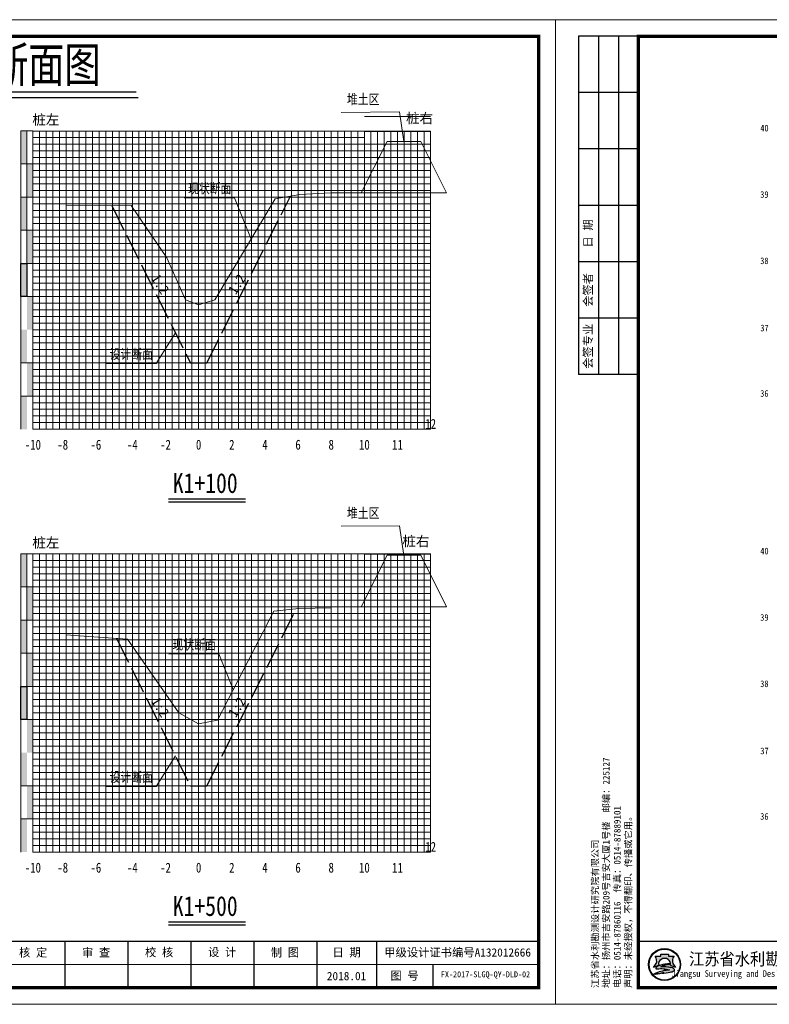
# Model space of a CAD drawing. Header units: millimetres. Extents: x -1851 to 142262423, y -629789 to 22327943.
# Tile 40 of 69: x 36239 to 36465, y 5159 to 5456. Entities that reach past the tile are written whole.
import ezdxf
from ezdxf.enums import TextEntityAlignment as Align

# ---------------------------------------------------------------- set-up
doc = ezdxf.new("R2010")
doc.units = ezdxf.units.MM
doc.linetypes.add('4415', pattern=[5, 4, -1])
for name, color, linetype, lineweight in [('0.13文字', 3, 'Continuous', 13), ('2', 61, 'Continuous', 30), ('3', 8, 'Continuous', 5), ('dmx', 7, 'Continuous', 15)]:
    doc.layers.add(name, color=color, linetype=linetype, lineweight=lineweight)
doc.layers.add('DIMTEX', color=7, linetype='Continuous')
doc.layers.add('断面', color=7, linetype='Continuous')
doc.styles.add('LYJFS', font='times.ttf', dxfattribs={"width": 0.7})
doc.styles.add('STYLE2', font='txt', dxfattribs={"width": 0.8})
doc.styles.add('仿宋', font='FangSong_GB2312.ttf')
doc.styles.add('仿宋体', font='FangSong_GB2312.ttf', dxfattribs={"width": 0.8})
doc.styles.add('宋体', font='txt', dxfattribs={"height": 3.5})
doc.styles.add('等线体', font='simhei.ttf')

# ---------------------------------------------------------------- blocks, each defined once
blk = doc.blocks.new('tk')
h = blk.add_hatch(color=152)
h.dxf.hatch_style = 1
h.paths.add_polyline_path([(6876.364125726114, 854.2295714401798, 1), (6866.686434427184, 854.2295714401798, 1)])
h.paths.add_polyline_path([(6876.201261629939, 854.2295714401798, 1), (6866.84929852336, 854.2295714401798, 1)], flags=16)
h = blk.add_hatch(color=152)
h.dxf.hatch_style = 1
edge = h.paths.add_edge_path()
edge.add_arc((6873.407199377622, 851.8047045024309), 1.461698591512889, 43.31770961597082, 70.37003522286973)
edge.add_arc((6872.0275850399, 847.9366998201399), 5.568375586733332, 70.37003522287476, 84.52854590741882)
edge.add_arc((6871.440752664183, 841.8102204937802), 11.72289597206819, 84.5285459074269, 95.17746754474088)
edge.add_arc((6871.582339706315, 852.1014277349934), 1.831337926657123, 111.7965680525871, 130.9174013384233, ccw=False)
edge.add_arc((6873.47809212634, 847.3608850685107), 6.936886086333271, 98.84274785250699, 111.79656805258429, ccw=False)
edge.add_arc((6874.544451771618, 840.506451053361), 13.873772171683, 95.21036804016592, 98.84274785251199, ccw=False)
edge.add_ellipse((6871.525280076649, 854.5219636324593), major_axis=(-1.773815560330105, 0), ratio=0.8776980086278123, start_angle=172.6538623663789, end_angle=176.9129867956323)
edge.add_arc((6873.117644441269, 844.1909795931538), 10.24870363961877, 88.99992913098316, 98.52267106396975)
edge.add_arc((6872.724314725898, 846.8157053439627), 7.594670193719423, 98.5226710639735, 116.8491039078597)
edge.add_arc((6869.849912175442, 852.4939579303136), 1.230336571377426, 116.8491039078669, 139.2900683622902)
edge.add_arc((6869.065436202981, 853.1689503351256), 0.1954369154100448, 139.2900683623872, 263.050638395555)
edge.add_arc((6869.248585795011, 854.6715617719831), 1.70916902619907, 263.0506383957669, 272.136251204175)
edge.add_arc((6870.416233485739, 823.3689317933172), 29.61523112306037, 88.46268833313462, 92.13625120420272, ccw=False)
edge.add_arc((6871.07395213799, 847.876297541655), 5.099041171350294, 68.07113774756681, 88.46268833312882, ccw=False)
edge.add_arc((6875.183614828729, 831.3122526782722), 21.4080615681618, 95.91294384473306, 98.79521578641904)
edge.add_arc((6873.816328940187, 840.1492628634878), 12.46590188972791, 98.79521578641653, 117.8496747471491)
edge.add_arc((6932.315236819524, 613.7362839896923), 245.9934265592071, 104.7703900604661, 105.15790668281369, ccw=False)
edge.add_line((6869.600177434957, 851.6009245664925), (6868.796656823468, 851.2750728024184))
edge.add_arc((6890.157828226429, 754.105500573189), 99.48982566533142, 100.90627282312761, 102.39834375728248, ccw=False)
edge.add_line((6871.334059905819, 851.7983414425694), (6870.72346251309, 851.6097564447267))
edge.add_arc((6868.414090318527, 880.2016823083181), 28.68503833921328, 274.6177604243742, 279.6944367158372)
edge.add_arc((6872.474319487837, 856.4344682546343), 4.573507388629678, 279.694436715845, 287.6119267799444)
edge.add_arc((6873.358587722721, 853.648913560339), 1.650966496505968, 287.6119267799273, 311.5140981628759)
edge.add_arc((6874.270477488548, 852.6187205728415), 0.2751610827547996, 311.5140981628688, 403.3177096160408)
edge = h.paths.add_edge_path()
edge.add_arc((6875.946394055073, 855.3665725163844), 2.066422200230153, 138.9741968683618, 204.1180883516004, ccw=False)
edge.add_line((6874.387456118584, 856.7229696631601), (6872.690352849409, 856.7229696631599))
edge.add_line((6872.69035284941, 856.7229696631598), (6872.69035284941, 857.3096342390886))
edge.add_line((6872.69035284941, 857.3096342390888), (6870.360207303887, 857.3096342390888))
edge.add_line((6870.360207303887, 857.3096342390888), (6870.360207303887, 856.7229696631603))
edge.add_line((6870.360207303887, 856.7229696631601), (6868.663104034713, 856.7229696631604))
edge.add_arc((6867.104166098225, 855.3665725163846), 2.066422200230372, -24.118088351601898, 41.0258031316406, ccw=False)
edge.add_arc((6865.567634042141, 856.05447875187), 3.749914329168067, 314.34412131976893, 335.8819116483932, ccw=False)
edge.add_arc((6867.522236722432, 856.4070458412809), 3.106664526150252, 282.3877277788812, 290.1465811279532)
edge.add_arc((6864.457993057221, 864.7594382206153), 12.00340818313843, 290.1465811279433, 296.6495194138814)
edge.add_ellipse((6871.525280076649, 854.5219636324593), major_axis=(-1.773815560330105, 0), ratio=0.8776980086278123, start_angle=176.9129867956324, end_angle=378.37473811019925, ccw=False)
edge.add_ellipse((6871.525280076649, 854.5219636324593), major_axis=(-1.773815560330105, 0), ratio=0.8776980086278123, start_angle=172.653862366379, end_angle=176.9129867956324, ccw=False)
edge.add_ellipse((6871.525280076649, 854.5219636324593), major_axis=(-1.773815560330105, 0), ratio=0.8776980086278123, start_angle=161.6252618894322, end_angle=172.653862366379, ccw=False)
edge.add_arc((6878.592567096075, 864.759438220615), 12.00340818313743, 243.3504805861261, 249.853418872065)
edge.add_arc((6875.528323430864, 856.4070458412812), 3.106664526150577, 249.8534188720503, 257.61227222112)
edge.add_arc((6877.482926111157, 856.05447875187), 3.74991432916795, 204.1180883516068, 225.6558786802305, ccw=False)
at = {"lineweight": 0}
for p, q in [((6838.597780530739, 842.2295714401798), (6838.597780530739, 1139.229571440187)), ((6838.597780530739, 1139.229571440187), (7258.597780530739, 1139.229571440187)), ((7258.597780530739, 1139.229571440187), (7258.597780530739, 842.2295714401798)), ((7253.597780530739, 854.2295714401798), (7046.597780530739, 854.2295714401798)), ((7258.597780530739, 842.2295714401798), (6838.597780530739, 842.2295714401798))]:
    blk.add_line(p, q, dxfattribs=at)
for p, q in [((6863.597780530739, 1134.229571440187), (6845.597780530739, 1134.229571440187)), ((6845.597780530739, 1134.229571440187), (6845.597780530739, 1032.229571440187)), ((6851.597780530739, 1134.229571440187), (6851.597780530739, 1032.229571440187)), ((6857.597780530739, 1134.229571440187), (6857.597780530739, 1032.229571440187)), ((6863.597780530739, 1117.229571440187), (6845.597780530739, 1117.229571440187)), ((6863.597780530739, 1100.229571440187), (6845.597780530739, 1100.229571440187)), ((6863.597780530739, 1083.229571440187), (6845.597780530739, 1083.229571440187)), ((6863.597780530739, 1066.229571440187), (6845.597780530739, 1066.229571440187)), ((6863.597780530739, 1049.229571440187), (6845.597780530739, 1049.229571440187)), ((6863.597780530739, 1032.229571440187), (6845.597780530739, 1032.229571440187)), ((6956.597780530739, 861.2295714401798), (6956.597780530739, 847.2295714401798)), ((6991.597780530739, 861.2295714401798), (6991.597780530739, 847.2295714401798)), ((7046.597780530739, 861.2295714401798), (7046.597780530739, 847.2295714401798)), ((7072.597780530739, 861.2295714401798), (7072.597780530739, 847.2295714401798)), ((7091.597780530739, 861.2295714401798), (7091.597780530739, 847.2295714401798)), ((7110.597780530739, 861.2295714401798), (7110.597780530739, 847.2295714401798)), ((7129.597780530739, 861.2295714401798), (7129.597780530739, 847.2295714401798)), ((7148.597780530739, 861.2295714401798), (7148.597780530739, 847.2295714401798)), ((7167.597780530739, 861.2295714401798), (7167.597780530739, 847.2295714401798)), ((7186.597780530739, 861.2295714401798), (7186.597780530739, 847.2295714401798)), ((7204.597780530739, 861.2295714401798), (7204.597780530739, 847.2295714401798)), ((7221.597780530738, 854.2295714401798), (7221.597780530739, 847.2295714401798))]:
    blk.add_line(p, q)
at = {"lineweight": 0, "const_width": 1}
blk.add_lwpolyline([(6863.597780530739, 1134.229571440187), (7253.597780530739, 1134.229571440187), (7253.597780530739, 847.2295714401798), (6863.597780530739, 847.2295714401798)], close=True, dxfattribs=at)
at = {"lineweight": 0, "const_width": 0.4}
blk.add_lwpolyline([(7253.597780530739, 861.2295714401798), (6863.597780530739, 861.2295714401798)], dxfattribs=at)
at = {"color": 152}
for points in [[(6869.8419023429, 854.0311891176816, -0.02838203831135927), (6868.592243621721, 853.4904639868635, -0.03386732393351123), (6868.188697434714, 853.3727099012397, 0.09425397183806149), (6868.990200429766, 854.5221939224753, 0.2921547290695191), (6868.663104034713, 856.7229696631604), (6870.360207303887, 856.7229696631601), (6870.360207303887, 857.3096342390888), (6872.69035284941, 857.3096342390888), (6872.69035284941, 856.7229696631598), (6874.387456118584, 856.7229696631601, 0.29215472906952), (6874.06035972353, 854.5221939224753, 0.09425397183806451), (6874.861862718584, 853.3727099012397, -0.03386732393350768), (6874.458316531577, 853.4904639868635, -0.02838203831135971), (6873.208657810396, 854.0311891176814)], [(6873.296521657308, 854.4381220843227, 0.04157472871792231), (6871.598778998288, 854.3265098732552, 0.08013502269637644), (6869.294240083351, 853.5916630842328, 0.09823132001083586), (6868.917290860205, 853.2964201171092, 0.599439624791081), (6869.041789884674, 852.9749492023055, 0.03966424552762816), (6869.312296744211, 852.9635806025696, -0.01603031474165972), (6871.210748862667, 852.9735033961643, -0.08921046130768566), (6872.978215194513, 852.6064141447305, 0.01257694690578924), (6871.910251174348, 852.4685801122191, 0.08333285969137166), (6867.992840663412, 851.171317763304, -0.001690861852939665), (6869.600177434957, 851.6009245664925), (6868.796656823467, 851.275072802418, -0.006510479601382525), (6871.334059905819, 851.7983414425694), (6870.72346251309, 851.6097564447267, 0.02215480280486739), (6873.244469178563, 851.9262713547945, 0.03456031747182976), (6873.858117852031, 852.0753316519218, 0.1046726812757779), (6874.452855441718, 852.4126819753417, 0.4234638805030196), (6874.470673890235, 852.8074929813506, 0.1185893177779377), (6873.898248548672, 853.1814519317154, 0.06185687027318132), (6872.558528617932, 853.479704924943, 0.04649815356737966), (6870.382867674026, 853.4852866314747, -0.08362449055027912), (6870.902341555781, 853.8018397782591, -0.05658197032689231), (6872.411732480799, 854.2153190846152, -0.01585057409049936), (6873.284535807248, 854.3228965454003)]]:
    blk.add_lwpolyline(points, format="xyb", dxfattribs=at)
for radius in [4.838845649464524, 4.675981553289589]:
    blk.add_circle((6871.525280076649, 854.2295714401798), radius, dxfattribs=at)
blk.add_arc((6873.478092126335, 847.3608850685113), 6.936886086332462, 98.84274785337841, 111.7965680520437, dxfattribs=at)
for start_param, end_param in [(2.820892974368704, 6.603884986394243), (3.013378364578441, 3.087714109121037)]:
    blk.add_ellipse((6871.525280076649, 854.5219636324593), major_axis=(-1.773815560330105, 0), ratio=0.8776980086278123, start_param=start_param, end_param=end_param, dxfattribs=at)
at = {"style": '宋体'}
for s, height, width, p in [('江苏省水利勘测设计研究院有限公司', 3.75, 0.9, (6915.725099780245, 855.9804173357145)), ('丰县四联河灌区节水配套改造项目', 1.8, 0.75, (6974.43168055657, 855.1042281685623)), ('Jiangsu Surveying and Design Institute of Water Resources Co., Ltd.', 2, 0.8, (6915.552971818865, 851.2429752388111))]:
    blk.add_text(s, height=height, dxfattribs=dict(at, width=width)).set_placement(p, align=Align.MIDDLE)
at = {"style": 'LYJFS'}
for s, p in [('（阶段）', (7055.431710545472, 857.7295714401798)), ('（专业）', (7055.431710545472, 850.7295714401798))]:
    blk.add_text(s, height=2.5, dxfattribs=at).set_placement(p, align=Align.MIDDLE_CENTER)
at = {"style": '仿宋'}
blk.add_text('2018.01', height=2.5, dxfattribs=at).set_placement((7195.597780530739, 850.7295714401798), align=Align.MIDDLE)
at = {"rotation": 90}
for s, insert, char_height, attachment_point, style in [('日 期', (6848.597780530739, 1074.729571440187), 2.5, 5, '宋体'), ('会签者', (6848.597780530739, 1057.729571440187), 2.5, 5, '宋体'), ('会签专业', (6848.597780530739, 1040.729571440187), 2.5, 5, '宋体'), ('江苏省水利勘测设计研究院有限公司\\P地址：扬州市吉安路209号吉安大厦1号楼  邮编：225127\\P电话：0514-87860116  传真：0514-87889101\\P声明：未经授权，不得翻印、传播或它用。', (6861.892912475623, 847.1478961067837), 2, 7, '仿宋')]:
    blk.add_mtext(s, dxfattribs=dict(at, insert=insert, char_height=char_height, attachment_point=attachment_point, style=style))
at = {"char_height": 2.5, "attachment_point": 5, "style": '宋体'}
for s, insert in [('设计', (7065.999934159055, 857.7295714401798)), ('批 准', (7082.097780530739, 857.7295714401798)), ('核 定', (7101.035280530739, 857.701793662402)), ('审 查', (7120.028336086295, 857.702857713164)), ('校 核', (7139.063058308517, 857.7728530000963)), ('设 计', (7158.070002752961, 857.8229020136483)), ('制 图', (7177.014447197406, 857.7074956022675)), ('日 期', (7195.597780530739, 857.7295714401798)), ('甲级设计证书编号A132012666', (7229.097780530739, 857.7295714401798)), ('部分', (7065.999934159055, 850.7295714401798)), ('图 号', (7213.097780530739, 850.7295714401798))]:
    blk.add_mtext(s, dxfattribs=dict(at, insert=insert))

msp = doc.modelspace()

# ---------------------------------------------------------------- hatches: boundary and pattern name
at = {"linetype": 'Continuous'}
for points in [[(36239.65106367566, 5422.338415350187), (36241.4510636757, 5422.338415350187), (36241.4510636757, 5412.338415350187), (36239.65106367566, 5412.338415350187)], [(36241.4510636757, 5412.338415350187), (36243.25106367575, 5412.338415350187), (36243.25106367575, 5402.338415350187), (36241.4510636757, 5402.338415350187)], [(36239.65106367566, 5402.338415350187), (36241.4510636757, 5402.338415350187), (36241.4510636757, 5392.338415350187), (36239.65106367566, 5392.338415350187)], [(36241.4510636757, 5392.338415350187), (36243.25106367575, 5392.338415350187), (36243.25106367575, 5382.338415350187), (36241.4510636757, 5382.338415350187)], [(36239.65106367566, 5382.338415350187), (36241.4510636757, 5382.338415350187), (36241.4510636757, 5372.338415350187), (36239.65106367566, 5372.338415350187)], [(36241.4510636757, 5372.338415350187), (36243.25106367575, 5372.338415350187), (36243.25106367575, 5362.338415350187), (36241.4510636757, 5362.338415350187)], [(36239.65106367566, 5362.338415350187), (36241.4510636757, 5362.338415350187), (36241.4510636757, 5352.338415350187), (36239.65106367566, 5352.338415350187)], [(36241.45742443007, 5352.363140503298), (36243.25742443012, 5352.363140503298), (36243.25742443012, 5342.363140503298), (36241.45742443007, 5342.363140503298)], [(36239.65106367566, 5342.334351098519), (36241.4510636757, 5342.334351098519), (36241.4510636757, 5332.334351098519), (36239.65106367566, 5332.334351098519)], [(36239.65106367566, 5294.758415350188), (36241.4510636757, 5294.758415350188), (36241.4510636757, 5284.758415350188), (36239.65106367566, 5284.758415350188)], [(36241.4510636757, 5284.758415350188), (36243.25106367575, 5284.758415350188), (36243.25106367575, 5274.758415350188), (36241.4510636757, 5274.758415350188)], [(36239.65106367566, 5274.758415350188), (36241.4510636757, 5274.758415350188), (36241.4510636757, 5264.758415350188), (36239.65106367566, 5264.758415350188)], [(36241.4510636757, 5264.758415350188), (36243.25106367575, 5264.758415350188), (36243.25106367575, 5254.758415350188), (36241.4510636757, 5254.758415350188)], [(36239.65106367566, 5254.758415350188), (36241.4510636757, 5254.758415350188), (36241.4510636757, 5244.758415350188), (36239.65106367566, 5244.758415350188)], [(36241.4510636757, 5244.758415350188), (36243.25106367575, 5244.758415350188), (36243.25106367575, 5234.758415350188), (36241.4510636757, 5234.758415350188)], [(36239.65106367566, 5234.758415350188), (36241.4510636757, 5234.758415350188), (36241.4510636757, 5224.758415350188), (36239.65106367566, 5224.758415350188)], [(36241.45742443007, 5224.783140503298), (36243.25742443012, 5224.783140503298), (36243.25742443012, 5214.783140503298), (36241.45742443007, 5214.783140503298)], [(36239.65106367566, 5214.754351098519), (36241.4510636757, 5214.754351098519), (36241.4510636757, 5204.754351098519), (36239.65106367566, 5204.754351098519)]]:
    msp.add_hatch(color=7, dxfattribs=at).paths.add_polyline_path(points)

# ---------------------------------------------------------------- linework, layer by layer
at = {"linetype": 'Continuous', "lineweight": 20, "flags": 128}
for points in [[(36355.20121780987, 5419.120747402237), (36353.80861267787, 5428.028163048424), (36336.27576836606, 5427.893957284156)], [(36309.07657248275, 5389.642301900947), (36304.05971341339, 5402.113445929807), (36288.90832373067, 5402.087133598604)], [(36286.23280152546, 5361.374939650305), (36280.39195380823, 5352.139789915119), (36265.2405641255, 5352.113477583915)], [(36355.20121780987, 5294.280556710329), (36353.80861267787, 5303.187972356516), (36336.27576836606, 5303.053766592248)], [(36303.70216021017, 5253.770942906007), (36299.37264875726, 5264.533445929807), (36284.22125907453, 5264.507133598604)], [(36286.23280152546, 5233.794939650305), (36280.39195380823, 5224.559789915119), (36265.2405641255, 5224.533477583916)]]:
    msp.add_lwpolyline(points, dxfattribs=at)
at = {"color": 1, "linetype": '4415', "lineweight": 30, "ltscale": 2}
for points in [[(36267.03164226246, 5399.777258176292), (36290.75106367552, 5352.338415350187), (36295.75106367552, 5352.338415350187), (36320.93301166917, 5402.61357764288)], [(36268.5192424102, 5269.222057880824), (36290.75106367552, 5224.758415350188), (36295.75106367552, 5224.758415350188), (36322.74062752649, 5278.140892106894)]]:
    msp.add_lwpolyline(points, dxfattribs=at)
at = {"linetype": 'Continuous', "flags": 128}
for points in [[(36239.65106367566, 5382.338415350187), (36241.4510636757, 5382.338415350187), (36241.4510636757, 5372.338415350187), (36239.65106367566, 5372.338415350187)], [(36239.65106367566, 5254.758415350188), (36241.4510636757, 5254.758415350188), (36241.4510636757, 5244.758415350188), (36239.65106367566, 5244.758415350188)]]:
    msp.add_lwpolyline(points, close=True, dxfattribs=at)
at = {"layer": '2', "color": 7, "lineweight": 15}
for points in [[(36243.25106367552, 5422.272314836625), (36343.25106367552, 5422.272314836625)], [(36253.25106367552, 5422.338415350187), (36253.25106367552, 5332.338415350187)], [(36263.25106367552, 5422.338415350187), (36263.25106367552, 5332.338415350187)], [(36273.25106367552, 5422.338415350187), (36273.25106367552, 5332.338415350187)], [(36283.25106367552, 5422.338415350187), (36283.25106367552, 5332.338415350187)], [(36303.25106367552, 5422.338415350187), (36303.25106367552, 5332.338415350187)], [(36313.25106367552, 5422.338415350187), (36313.25106367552, 5332.338415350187)], [(36323.25106367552, 5422.338415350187), (36323.25106367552, 5332.338415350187)], [(36333.25106367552, 5422.338415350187), (36333.25106367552, 5332.338415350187)], [(36343.25106367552, 5422.338415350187), (36343.25106367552, 5332.338415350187)], [(36353.25106367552, 5422.272314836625), (36353.25106367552, 5332.338415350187)], [(36363.25106367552, 5422.272314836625), (36363.25106367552, 5332.338415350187)], [(36243.25106367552, 5412.338415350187), (36343.25106367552, 5412.338415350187)], [(36343.25106367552, 5412.338415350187), (36363.25106367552, 5412.338415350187)], [(36243.25106367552, 5402.338415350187), (36343.25106367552, 5402.338415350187)], [(36343.25106367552, 5402.338415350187), (36363.25106367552, 5402.338415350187)], [(36243.25106367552, 5392.338415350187), (36343.25106367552, 5392.338415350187)], [(36343.25106367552, 5392.338415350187), (36363.25106367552, 5392.338415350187)], [(36243.25106367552, 5382.338415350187), (36343.25106367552, 5382.338415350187)], [(36343.25106367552, 5382.338415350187), (36363.25106367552, 5382.338415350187)], [(36343.25106367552, 5372.338415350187), (36363.25106367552, 5372.338415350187)], [(36243.25106367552, 5362.338415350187), (36343.25106367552, 5362.338415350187)], [(36343.25106367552, 5362.338415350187), (36363.25106367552, 5362.338415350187)], [(36343.25106367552, 5352.338415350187), (36363.25106367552, 5352.338415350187)], [(36343.25106367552, 5342.338415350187), (36363.25106367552, 5342.338415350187)], [(36243.25106367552, 5332.338415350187), (36343.25106367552, 5332.338415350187)], [(36343.25106367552, 5332.338415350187), (36363.25106367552, 5332.338415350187)], [(36243.25106367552, 5294.692314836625), (36343.25106367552, 5294.692314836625)], [(36253.25106367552, 5294.758415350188), (36253.25106367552, 5204.758415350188)], [(36263.25106367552, 5294.758415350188), (36263.25106367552, 5204.758415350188)], [(36273.25106367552, 5294.758415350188), (36273.25106367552, 5204.758415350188)], [(36283.25106367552, 5294.758415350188), (36283.25106367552, 5204.758415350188)], [(36303.25106367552, 5294.758415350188), (36303.25106367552, 5204.758415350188)], [(36313.25106367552, 5294.758415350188), (36313.25106367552, 5204.758415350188)], [(36323.25106367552, 5294.758415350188), (36323.25106367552, 5204.758415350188)], [(36333.25106367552, 5294.758415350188), (36333.25106367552, 5204.758415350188)], [(36343.25106367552, 5294.758415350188), (36343.25106367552, 5204.758415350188)], [(36353.25106367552, 5294.692314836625), (36353.25106367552, 5204.758415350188)], [(36363.25106367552, 5294.692314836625), (36363.25106367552, 5204.758415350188)], [(36243.25106367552, 5284.758415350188), (36343.25106367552, 5284.758415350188)], [(36343.25106367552, 5284.758415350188), (36363.25106367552, 5284.758415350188)], [(36243.25106367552, 5274.758415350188), (36343.25106367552, 5274.758415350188)], [(36343.25106367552, 5274.758415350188), (36363.25106367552, 5274.758415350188)], [(36243.25106367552, 5264.758415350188), (36343.25106367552, 5264.758415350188)], [(36343.25106367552, 5264.758415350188), (36363.25106367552, 5264.758415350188)], [(36243.25106367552, 5254.758415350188), (36343.25106367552, 5254.758415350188)], [(36343.25106367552, 5254.758415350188), (36363.25106367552, 5254.758415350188)], [(36343.25106367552, 5244.758415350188), (36363.25106367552, 5244.758415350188)], [(36243.25106367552, 5234.758415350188), (36343.25106367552, 5234.758415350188)], [(36343.25106367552, 5234.758415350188), (36363.25106367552, 5234.758415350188)], [(36343.25106367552, 5224.758415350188), (36363.25106367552, 5224.758415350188)], [(36343.25106367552, 5214.758415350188), (36363.25106367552, 5214.758415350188)], [(36243.25106367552, 5204.758415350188), (36343.25106367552, 5204.758415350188)], [(36343.25106367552, 5204.758415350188), (36363.25106367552, 5204.758415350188)]]:
    msp.add_lwpolyline(points, dxfattribs=at)
at = {"layer": '2', "color": 3, "lineweight": 15}
for points in [[(36293.25106367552, 5422.338415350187), (36293.25106367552, 5332.338415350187)], [(36293.25106367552, 5294.758415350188), (36293.25106367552, 5204.758415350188)]]:
    msp.add_lwpolyline(points, dxfattribs=at)
at = {"layer": '2', "color": 7, "lineweight": 15, "flags": 128}
for points in [[(36243.25106367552, 5372.338415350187), (36343.25106367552, 5372.338415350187)], [(36243.25106367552, 5244.758415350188), (36343.25106367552, 5244.758415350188)]]:
    msp.add_lwpolyline(points, dxfattribs=at)
at = {"layer": '2', "color": 0, "lineweight": 15}
for points in [[(36243.25106367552, 5352.338415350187), (36343.25106367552, 5352.338415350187)], [(36243.25106367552, 5342.338415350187), (36343.25106367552, 5342.338415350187)], [(36243.25106367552, 5224.758415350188), (36343.25106367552, 5224.758415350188)], [(36243.25106367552, 5214.758415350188), (36343.25106367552, 5214.758415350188)]]:
    msp.add_lwpolyline(points, dxfattribs=at)
at = {"layer": '3', "lineweight": 5}
for points in [[(36343.25106367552, 5426.63084441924), (36363.25106367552, 5426.63084441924)], [(36243.25106367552, 5420.338415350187), (36343.25106367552, 5420.338415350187)], [(36245.25106367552, 5422.338415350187), (36245.25106367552, 5332.338415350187)], [(36247.25106367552, 5422.338415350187), (36247.25106367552, 5332.338415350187)], [(36249.25106367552, 5422.338415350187), (36249.25106367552, 5332.338415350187)], [(36251.25106367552, 5422.338415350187), (36251.25106367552, 5332.338415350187)], [(36255.25106367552, 5422.338415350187), (36255.25106367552, 5332.338415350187)], [(36257.25106367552, 5422.338415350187), (36257.25106367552, 5332.338415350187)], [(36259.25106367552, 5422.338415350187), (36259.25106367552, 5332.338415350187)], [(36261.25106367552, 5422.338415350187), (36261.25106367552, 5332.338415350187)], [(36265.25106367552, 5422.338415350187), (36265.25106367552, 5332.338415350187)], [(36267.25106367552, 5422.338415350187), (36267.25106367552, 5332.338415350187)], [(36269.25106367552, 5422.338415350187), (36269.25106367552, 5332.338415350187)], [(36271.25106367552, 5422.338415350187), (36271.25106367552, 5332.338415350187)], [(36275.25106367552, 5422.338415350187), (36275.25106367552, 5332.338415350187)], [(36277.25106367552, 5422.338415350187), (36277.25106367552, 5332.338415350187)], [(36279.25106367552, 5422.338415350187), (36279.25106367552, 5332.338415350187)], [(36281.25106367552, 5422.338415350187), (36281.25106367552, 5332.338415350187)], [(36285.25106367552, 5422.338415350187), (36285.25106367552, 5332.338415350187)], [(36287.25106367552, 5422.338415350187), (36287.25106367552, 5332.338415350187)], [(36289.25106367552, 5422.338415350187), (36289.25106367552, 5332.338415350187)], [(36291.25106367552, 5422.338415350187), (36291.25106367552, 5332.338415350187)], [(36295.25106367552, 5422.338415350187), (36295.25106367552, 5332.338415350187)], [(36297.25106367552, 5422.338415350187), (36297.25106367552, 5332.338415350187)], [(36299.25106367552, 5422.338415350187), (36299.25106367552, 5332.338415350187)], [(36301.25106367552, 5422.338415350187), (36301.25106367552, 5332.338415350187)], [(36305.25106367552, 5422.338415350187), (36305.25106367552, 5332.338415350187)], [(36307.25106367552, 5422.338415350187), (36307.25106367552, 5332.338415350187)], [(36309.25106367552, 5422.338415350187), (36309.25106367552, 5332.338415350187)], [(36311.25106367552, 5422.338415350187), (36311.25106367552, 5332.338415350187)], [(36315.25106367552, 5422.338415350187), (36315.25106367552, 5332.338415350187)], [(36317.25106367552, 5422.338415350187), (36317.25106367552, 5332.338415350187)], [(36319.25106367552, 5422.338415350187), (36319.25106367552, 5332.338415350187)], [(36321.25106367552, 5422.338415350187), (36321.25106367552, 5332.338415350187)], [(36325.25106367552, 5422.338415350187), (36325.25106367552, 5332.338415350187)], [(36327.25106367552, 5422.338415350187), (36327.25106367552, 5332.338415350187)], [(36329.25106367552, 5422.338415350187), (36329.25106367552, 5332.338415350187)], [(36331.25106367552, 5422.338415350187), (36331.25106367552, 5332.338415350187)], [(36335.25106367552, 5422.338415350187), (36335.25106367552, 5332.338415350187)], [(36337.25106367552, 5422.338415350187), (36337.25106367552, 5332.338415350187)], [(36339.25106367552, 5422.338415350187), (36339.25106367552, 5332.338415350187)], [(36341.25106367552, 5422.338415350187), (36341.25106367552, 5332.338415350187)], [(36345.25106367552, 5422.272314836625), (36345.25106367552, 5332.338415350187)], [(36347.25106367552, 5422.272314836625), (36347.25106367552, 5332.338415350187)], [(36349.25106367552, 5422.272314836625), (36349.25106367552, 5332.338415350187)], [(36351.25106367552, 5422.272314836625), (36351.25106367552, 5332.338415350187)], [(36355.25106367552, 5422.272314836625), (36355.25106367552, 5332.338415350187)], [(36357.25106367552, 5422.272314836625), (36357.25106367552, 5332.338415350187)], [(36359.25106367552, 5422.272314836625), (36359.25106367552, 5332.338415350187)], [(36361.25106367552, 5422.272314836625), (36361.25106367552, 5332.338415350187)], [(36243.25106367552, 5418.338415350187), (36343.25106367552, 5418.338415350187)], [(36343.25106367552, 5418.338415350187), (36363.25106367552, 5418.338415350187)], [(36243.25106367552, 5416.338415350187), (36343.25106367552, 5416.338415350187)], [(36243.25106367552, 5414.338415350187), (36343.25106367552, 5414.338415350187)], [(36343.25106367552, 5416.338415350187), (36363.25106367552, 5416.338415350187)], [(36343.25106367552, 5414.338415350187), (36363.25106367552, 5414.338415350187)], [(36243.25106367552, 5410.338415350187), (36343.25106367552, 5410.338415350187)], [(36343.25106367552, 5410.338415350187), (36363.25106367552, 5410.338415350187)], [(36243.25106367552, 5408.338415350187), (36343.25106367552, 5408.338415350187)], [(36243.25106367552, 5406.338415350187), (36343.25106367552, 5406.338415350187)], [(36343.25106367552, 5408.338415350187), (36363.25106367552, 5408.338415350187)], [(36343.25106367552, 5406.338415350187), (36363.25106367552, 5406.338415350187)], [(36243.25106367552, 5404.338415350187), (36343.25106367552, 5404.338415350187)], [(36343.25106367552, 5404.338415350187), (36363.25106367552, 5404.338415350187)], [(36243.25106367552, 5400.338415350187), (36343.25106367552, 5400.338415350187)], [(36343.25106367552, 5400.338415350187), (36363.25106367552, 5400.338415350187)], [(36243.25106367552, 5398.338415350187), (36343.25106367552, 5398.338415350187)], [(36343.25106367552, 5398.338415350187), (36363.25106367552, 5398.338415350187)], [(36243.25106367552, 5396.338415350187), (36343.25106367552, 5396.338415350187)], [(36243.25106367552, 5394.338415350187), (36343.25106367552, 5394.338415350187)], [(36343.25106367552, 5396.338415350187), (36363.25106367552, 5396.338415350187)], [(36343.25106367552, 5394.338415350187), (36363.25106367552, 5394.338415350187)], [(36243.25106367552, 5390.338415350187), (36343.25106367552, 5390.338415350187)], [(36243.25106367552, 5388.338415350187), (36343.25106367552, 5388.338415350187)], [(36343.25106367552, 5390.338415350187), (36363.25106367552, 5390.338415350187)], [(36343.25106367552, 5388.338415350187), (36363.25106367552, 5388.338415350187)], [(36243.25106367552, 5386.338415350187), (36343.25106367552, 5386.338415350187)], [(36343.25106367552, 5386.338415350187), (36363.25106367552, 5386.338415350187)], [(36243.25106367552, 5384.338415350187), (36343.25106367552, 5384.338415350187)], [(36343.25106367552, 5384.338415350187), (36363.25106367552, 5384.338415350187)], [(36243.25106367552, 5380.338415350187), (36343.25106367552, 5380.338415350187)], [(36343.25106367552, 5380.338415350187), (36363.25106367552, 5380.338415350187)], [(36243.25106367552, 5378.338415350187), (36343.25106367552, 5378.338415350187)], [(36243.25106367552, 5376.338415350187), (36343.25106367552, 5376.338415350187)], [(36343.25106367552, 5378.338415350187), (36363.25106367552, 5378.338415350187)], [(36343.25106367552, 5376.338415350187), (36363.25106367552, 5376.338415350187)], [(36243.25106367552, 5374.338415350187), (36343.25106367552, 5374.338415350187)], [(36343.25106367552, 5374.338415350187), (36363.25106367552, 5374.338415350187)], [(36243.25106367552, 5370.338415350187), (36343.25106367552, 5370.338415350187)], [(36343.25106367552, 5370.338415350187), (36363.25106367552, 5370.338415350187)], [(36243.25106367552, 5368.338415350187), (36343.25106367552, 5368.338415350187)], [(36343.25106367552, 5368.338415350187), (36363.25106367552, 5368.338415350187)], [(36243.25106367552, 5366.338415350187), (36343.25106367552, 5366.338415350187)], [(36243.25106367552, 5364.338415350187), (36343.25106367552, 5364.338415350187)], [(36343.25106367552, 5366.338415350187), (36363.25106367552, 5366.338415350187)], [(36343.25106367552, 5364.338415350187), (36363.25106367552, 5364.338415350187)], [(36243.25106367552, 5360.338415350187), (36343.25106367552, 5360.338415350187)], [(36243.25106367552, 5358.338415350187), (36343.25106367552, 5358.338415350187)], [(36343.25106367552, 5360.338415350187), (36363.25106367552, 5360.338415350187)], [(36343.25106367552, 5358.338415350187), (36363.25106367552, 5358.338415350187)], [(36243.25106367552, 5356.338415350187), (36343.25106367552, 5356.338415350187)], [(36343.25106367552, 5356.338415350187), (36363.25106367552, 5356.338415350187)], [(36243.25106367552, 5354.338415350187), (36343.25106367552, 5354.338415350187)], [(36343.25106367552, 5354.338415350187), (36363.25106367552, 5354.338415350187)], [(36243.25106367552, 5350.338415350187), (36343.25106367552, 5350.338415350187)], [(36343.25106367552, 5350.338415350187), (36363.25106367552, 5350.338415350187)], [(36243.25106367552, 5348.338415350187), (36343.25106367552, 5348.338415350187)], [(36243.25106367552, 5346.338415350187), (36343.25106367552, 5346.338415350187)], [(36343.25106367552, 5348.338415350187), (36363.25106367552, 5348.338415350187)], [(36343.25106367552, 5346.338415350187), (36363.25106367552, 5346.338415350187)], [(36243.25106367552, 5344.338415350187), (36343.25106367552, 5344.338415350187)], [(36343.25106367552, 5344.338415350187), (36363.25106367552, 5344.338415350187)], [(36243.25106367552, 5340.338415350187), (36343.25106367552, 5340.338415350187)], [(36343.25106367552, 5340.338415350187), (36363.25106367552, 5340.338415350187)], [(36243.25106367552, 5338.338415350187), (36343.25106367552, 5338.338415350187)], [(36343.25106367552, 5338.338415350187), (36363.25106367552, 5338.338415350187)], [(36243.25106367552, 5336.338415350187), (36343.25106367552, 5336.338415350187)], [(36243.25106367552, 5334.338415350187), (36343.25106367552, 5334.338415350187)], [(36343.25106367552, 5336.338415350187), (36363.25106367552, 5336.338415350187)], [(36343.25106367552, 5334.338415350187), (36363.25106367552, 5334.338415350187)], [(36243.25106367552, 5292.758415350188), (36343.25106367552, 5292.758415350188)], [(36245.25106367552, 5294.758415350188), (36245.25106367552, 5204.758415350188)], [(36247.25106367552, 5294.758415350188), (36247.25106367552, 5204.758415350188)], [(36249.25106367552, 5294.758415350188), (36249.25106367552, 5204.758415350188)], [(36251.25106367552, 5294.758415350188), (36251.25106367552, 5204.758415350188)], [(36255.25106367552, 5294.758415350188), (36255.25106367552, 5204.758415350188)], [(36257.25106367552, 5294.758415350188), (36257.25106367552, 5204.758415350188)], [(36259.25106367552, 5294.758415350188), (36259.25106367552, 5204.758415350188)], [(36261.25106367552, 5294.758415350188), (36261.25106367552, 5204.758415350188)], [(36265.25106367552, 5294.758415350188), (36265.25106367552, 5204.758415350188)], [(36267.25106367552, 5294.758415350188), (36267.25106367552, 5204.758415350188)], [(36269.25106367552, 5294.758415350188), (36269.25106367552, 5204.758415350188)], [(36271.25106367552, 5294.758415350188), (36271.25106367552, 5204.758415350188)], [(36275.25106367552, 5294.758415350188), (36275.25106367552, 5204.758415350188)], [(36277.25106367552, 5294.758415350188), (36277.25106367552, 5204.758415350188)], [(36279.25106367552, 5294.758415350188), (36279.25106367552, 5204.758415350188)], [(36281.25106367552, 5294.758415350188), (36281.25106367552, 5204.758415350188)], [(36285.25106367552, 5294.758415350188), (36285.25106367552, 5204.758415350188)], [(36287.25106367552, 5294.758415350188), (36287.25106367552, 5204.758415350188)], [(36289.25106367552, 5294.758415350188), (36289.25106367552, 5204.758415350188)], [(36291.25106367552, 5294.758415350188), (36291.25106367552, 5204.758415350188)], [(36295.25106367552, 5294.758415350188), (36295.25106367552, 5204.758415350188)], [(36297.25106367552, 5294.758415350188), (36297.25106367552, 5204.758415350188)], [(36299.25106367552, 5294.758415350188), (36299.25106367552, 5204.758415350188)], [(36301.25106367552, 5294.758415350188), (36301.25106367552, 5204.758415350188)], [(36305.25106367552, 5294.758415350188), (36305.25106367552, 5204.758415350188)], [(36307.25106367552, 5294.758415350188), (36307.25106367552, 5204.758415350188)], [(36309.25106367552, 5294.758415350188), (36309.25106367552, 5204.758415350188)], [(36311.25106367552, 5294.758415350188), (36311.25106367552, 5204.758415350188)], [(36315.25106367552, 5294.758415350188), (36315.25106367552, 5204.758415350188)], [(36317.25106367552, 5294.758415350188), (36317.25106367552, 5204.758415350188)], [(36319.25106367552, 5294.758415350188), (36319.25106367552, 5204.758415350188)], [(36321.25106367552, 5294.758415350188), (36321.25106367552, 5204.758415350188)], [(36325.25106367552, 5294.758415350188), (36325.25106367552, 5204.758415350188)], [(36327.25106367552, 5294.758415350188), (36327.25106367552, 5204.758415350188)], [(36329.25106367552, 5294.758415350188), (36329.25106367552, 5204.758415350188)], [(36331.25106367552, 5294.758415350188), (36331.25106367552, 5204.758415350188)], [(36335.25106367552, 5294.758415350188), (36335.25106367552, 5204.758415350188)], [(36337.25106367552, 5294.758415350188), (36337.25106367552, 5204.758415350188)], [(36339.25106367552, 5294.758415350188), (36339.25106367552, 5204.758415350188)], [(36341.25106367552, 5294.758415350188), (36341.25106367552, 5204.758415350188)], [(36343.25106367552, 5292.758415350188), (36363.25106367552, 5292.758415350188)], [(36345.25106367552, 5294.692314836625), (36345.25106367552, 5204.758415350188)], [(36347.25106367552, 5294.692314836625), (36347.25106367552, 5204.758415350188)], [(36349.25106367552, 5294.692314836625), (36349.25106367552, 5204.758415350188)], [(36351.25106367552, 5294.692314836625), (36351.25106367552, 5204.758415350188)], [(36355.25106367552, 5294.692314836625), (36355.25106367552, 5204.758415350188)], [(36357.25106367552, 5294.692314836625), (36357.25106367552, 5204.758415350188)], [(36359.25106367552, 5294.692314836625), (36359.25106367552, 5204.758415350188)], [(36361.25106367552, 5294.692314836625), (36361.25106367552, 5204.758415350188)], [(36243.25106367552, 5290.758415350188), (36343.25106367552, 5290.758415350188)], [(36343.25106367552, 5290.758415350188), (36363.25106367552, 5290.758415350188)], [(36243.25106367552, 5288.758415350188), (36343.25106367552, 5288.758415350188)], [(36243.25106367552, 5286.758415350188), (36343.25106367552, 5286.758415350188)], [(36343.25106367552, 5288.758415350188), (36363.25106367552, 5288.758415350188)], [(36343.25106367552, 5286.758415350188), (36363.25106367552, 5286.758415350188)], [(36243.25106367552, 5282.758415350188), (36343.25106367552, 5282.758415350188)], [(36243.25106367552, 5280.758415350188), (36343.25106367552, 5280.758415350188)], [(36343.25106367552, 5282.758415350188), (36363.25106367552, 5282.758415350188)], [(36343.25106367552, 5280.758415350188), (36363.25106367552, 5280.758415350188)], [(36243.25106367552, 5278.758415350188), (36343.25106367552, 5278.758415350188)], [(36343.25106367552, 5278.758415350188), (36363.25106367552, 5278.758415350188)], [(36243.25106367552, 5276.758415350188), (36343.25106367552, 5276.758415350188)], [(36343.25106367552, 5276.758415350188), (36363.25106367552, 5276.758415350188)], [(36243.25106367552, 5272.758415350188), (36343.25106367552, 5272.758415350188)], [(36343.25106367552, 5272.758415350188), (36363.25106367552, 5272.758415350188)], [(36243.25106367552, 5270.758415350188), (36343.25106367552, 5270.758415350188)], [(36343.25106367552, 5270.758415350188), (36363.25106367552, 5270.758415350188)], [(36243.25106367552, 5268.758415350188), (36343.25106367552, 5268.758415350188)], [(36243.25106367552, 5266.758415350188), (36343.25106367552, 5266.758415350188)], [(36343.25106367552, 5268.758415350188), (36363.25106367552, 5268.758415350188)], [(36343.25106367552, 5266.758415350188), (36363.25106367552, 5266.758415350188)], [(36243.25106367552, 5262.758415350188), (36343.25106367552, 5262.758415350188)], [(36243.25106367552, 5260.758415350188), (36343.25106367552, 5260.758415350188)], [(36343.25106367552, 5262.758415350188), (36363.25106367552, 5262.758415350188)], [(36343.25106367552, 5260.758415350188), (36363.25106367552, 5260.758415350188)], [(36243.25106367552, 5258.758415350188), (36343.25106367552, 5258.758415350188)], [(36343.25106367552, 5258.758415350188), (36363.25106367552, 5258.758415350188)], [(36243.25106367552, 5256.758415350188), (36343.25106367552, 5256.758415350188)], [(36343.25106367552, 5256.758415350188), (36363.25106367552, 5256.758415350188)], [(36243.25106367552, 5252.758415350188), (36343.25106367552, 5252.758415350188)], [(36343.25106367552, 5252.758415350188), (36363.25106367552, 5252.758415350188)], [(36243.25106367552, 5250.758415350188), (36343.25106367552, 5250.758415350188)], [(36243.25106367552, 5248.758415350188), (36343.25106367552, 5248.758415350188)], [(36343.25106367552, 5250.758415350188), (36363.25106367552, 5250.758415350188)], [(36343.25106367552, 5248.758415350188), (36363.25106367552, 5248.758415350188)], [(36243.25106367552, 5246.758415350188), (36343.25106367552, 5246.758415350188)], [(36343.25106367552, 5246.758415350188), (36363.25106367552, 5246.758415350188)], [(36243.25106367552, 5242.758415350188), (36343.25106367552, 5242.758415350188)], [(36343.25106367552, 5242.758415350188), (36363.25106367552, 5242.758415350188)], [(36243.25106367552, 5240.758415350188), (36343.25106367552, 5240.758415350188)], [(36343.25106367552, 5240.758415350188), (36363.25106367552, 5240.758415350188)], [(36243.25106367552, 5238.758415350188), (36343.25106367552, 5238.758415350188)], [(36243.25106367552, 5236.758415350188), (36343.25106367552, 5236.758415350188)], [(36343.25106367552, 5238.758415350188), (36363.25106367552, 5238.758415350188)], [(36343.25106367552, 5236.758415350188), (36363.25106367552, 5236.758415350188)], [(36243.25106367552, 5232.758415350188), (36343.25106367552, 5232.758415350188)], [(36243.25106367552, 5230.758415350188), (36343.25106367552, 5230.758415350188)], [(36343.25106367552, 5232.758415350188), (36363.25106367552, 5232.758415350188)], [(36343.25106367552, 5230.758415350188), (36363.25106367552, 5230.758415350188)], [(36243.25106367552, 5228.758415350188), (36343.25106367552, 5228.758415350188)], [(36343.25106367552, 5228.758415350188), (36363.25106367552, 5228.758415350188)], [(36243.25106367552, 5226.758415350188), (36343.25106367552, 5226.758415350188)], [(36343.25106367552, 5226.758415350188), (36363.25106367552, 5226.758415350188)], [(36243.25106367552, 5222.758415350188), (36343.25106367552, 5222.758415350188)], [(36343.25106367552, 5222.758415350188), (36363.25106367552, 5222.758415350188)], [(36243.25106367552, 5220.758415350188), (36343.25106367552, 5220.758415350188)], [(36243.25106367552, 5218.758415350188), (36343.25106367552, 5218.758415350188)], [(36343.25106367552, 5220.758415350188), (36363.25106367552, 5220.758415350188)], [(36343.25106367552, 5218.758415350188), (36363.25106367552, 5218.758415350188)], [(36243.25106367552, 5216.758415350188), (36343.25106367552, 5216.758415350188)], [(36343.25106367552, 5216.758415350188), (36363.25106367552, 5216.758415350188)], [(36243.25106367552, 5212.758415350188), (36343.25106367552, 5212.758415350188)], [(36343.25106367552, 5212.758415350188), (36363.25106367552, 5212.758415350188)], [(36243.25106367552, 5210.758415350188), (36343.25106367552, 5210.758415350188)], [(36343.25106367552, 5210.758415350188), (36363.25106367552, 5210.758415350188)], [(36243.25106367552, 5208.758415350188), (36343.25106367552, 5208.758415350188)], [(36243.25106367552, 5206.758415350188), (36343.25106367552, 5206.758415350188)], [(36343.25106367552, 5208.758415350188), (36363.25106367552, 5208.758415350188)], [(36343.25106367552, 5206.758415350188), (36363.25106367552, 5206.758415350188)]]:
    msp.add_lwpolyline(points, dxfattribs=at)
at = {"layer": '3', "color": 0, "lineweight": 5}
for points in [[(36239.65106367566, 5352.338415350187), (36343.25106367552, 5352.338415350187)], [(36239.65106367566, 5342.338415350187), (36343.25106367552, 5342.338415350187)], [(36239.65106367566, 5224.758415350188), (36343.25106367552, 5224.758415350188)], [(36239.65106367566, 5214.758415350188), (36343.25106367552, 5214.758415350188)]]:
    msp.add_lwpolyline(points, dxfattribs=at)
at = {"layer": 'DIMTEX', "color": 0, "linetype": 'Continuous'}
for p, q in [((36156.57885644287, 5432.43034827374), (36274.97342710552, 5432.43034827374)), ((36156.61471707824, 5434.114538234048), (36274.45082774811, 5434.114538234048)), ((36284.17744118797, 5310.403707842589), (36307.35667636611, 5310.403707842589)), ((36284.19793297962, 5311.366102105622), (36307.35667636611, 5311.366102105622)), ((36284.17744118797, 5182.823707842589), (36307.35667636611, 5182.823707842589)), ((36284.19793297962, 5183.786102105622), (36307.35667636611, 5183.786102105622))]:
    msp.add_line(p, q, dxfattribs=at)
at = {"layer": 'dmx', "linetype": 'Continuous', "lineweight": 15}
for p, q in [((36350.09941604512, 5419.161536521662), (36342.31795080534, 5403.598606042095)), ((36350.09941604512, 5419.161536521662), (36360.2902654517, 5419.161536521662)), ((36360.2902654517, 5419.161536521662), (36368.07173069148, 5403.598606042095)), ((36333.1840401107, 5403.598606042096), (36368.07173069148, 5403.598606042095)), ((36350.09941604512, 5294.321345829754), (36342.31795080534, 5278.758415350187)), ((36350.09941604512, 5294.321345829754), (36360.2902654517, 5294.321345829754)), ((36360.2902654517, 5294.321345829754), (36368.07173069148, 5278.758415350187)), ((36333.1840401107, 5278.758415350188), (36368.07173069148, 5278.758415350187))]:
    msp.add_line(p, q, dxfattribs=at)
at = {"layer": 'dmx', "linetype": 'Continuous', "lineweight": 15, "flags": 128}
for points in [[(36316.37654035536, 5401.814527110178), (36323.73550035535, 5403.105039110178), (36333.25106367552, 5403.598606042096)], [(36253.25106367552, 5399.666593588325), (36272.87350535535, 5399.824171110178)], [(36272.87350535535, 5399.824171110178), (36283.62691630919, 5384.055338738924), (36289.25106367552, 5371.391569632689), (36293.25106367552, 5369.84649275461), (36298.13118189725, 5371.391569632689), (36316.37654035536, 5401.814527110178), (36316.37654035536, 5401.814527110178)], [(36315.98831061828, 5277.408813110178), (36323.48831061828, 5278.221955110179), (36333.25106367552, 5278.456177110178)], [(36271.79362061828, 5269.009613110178), (36287.25106367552, 5246.758415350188), (36293.25106367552, 5243.434174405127), (36298.92713561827, 5244.584061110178), (36315.98831061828, 5277.408813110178)], [(36253.25106367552, 5270.262363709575), (36258.68814061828, 5269.859909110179), (36271.79362061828, 5269.009613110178)]]:
    msp.add_lwpolyline(points, dxfattribs=at)
at = {"layer": '断面'}
for p, q in [((36343.25106367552, 5422.272314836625), (36363.25106367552, 5422.272314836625)), ((36343.25106367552, 5294.692314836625), (36363.25106367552, 5294.692314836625))]:
    msp.add_line(p, q, dxfattribs=at)
at = {"layer": '断面', "color": 3, "lineweight": 15}
for points in [[(36243.25106367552, 5422.338415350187), (36239.65106367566, 5422.338415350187)], [(36239.65106367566, 5422.338415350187), (36239.65106367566, 5332.338415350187)], [(36241.4510636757, 5422.338415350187), (36241.4510636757, 5372.338415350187)], [(36243.25106367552, 5422.338415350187), (36243.25106367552, 5332.338415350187)], [(36243.25106367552, 5412.338415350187), (36239.65106367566, 5412.338415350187)], [(36243.25106367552, 5402.338415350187), (36239.65106367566, 5402.338415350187)], [(36243.25106367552, 5392.338415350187), (36239.65106367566, 5392.338415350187)], [(36243.25106367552, 5382.338415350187), (36239.65106367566, 5382.338415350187)], [(36239.65106367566, 5372.338415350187), (36243.25106367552, 5372.338415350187)], [(36243.25106367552, 5294.758415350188), (36239.65106367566, 5294.758415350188)], [(36239.65106367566, 5294.758415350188), (36239.65106367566, 5204.758415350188)], [(36241.4510636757, 5294.758415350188), (36241.4510636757, 5244.758415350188)], [(36243.25106367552, 5294.758415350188), (36243.25106367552, 5204.758415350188)], [(36243.25106367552, 5284.758415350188), (36239.65106367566, 5284.758415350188)], [(36243.25106367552, 5274.758415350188), (36239.65106367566, 5274.758415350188)], [(36243.25106367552, 5264.758415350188), (36239.65106367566, 5264.758415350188)], [(36243.25106367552, 5254.758415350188), (36239.65106367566, 5254.758415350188)], [(36239.65106367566, 5244.758415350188), (36243.25106367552, 5244.758415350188)]]:
    msp.add_lwpolyline(points, dxfattribs=at)
at = {"layer": '断面', "color": 7, "lineweight": 15}
for points in [[(36243.25106367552, 5372.338415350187), (36343.25106367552, 5372.338415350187)], [(36243.25106367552, 5244.758415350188), (36343.25106367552, 5244.758415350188)]]:
    msp.add_lwpolyline(points, dxfattribs=at)

# ---------------------------------------------------------------- block references
at = {"layer": '断面'}
for p in [(29142.28328314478, 4316.631272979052), (29562.28328314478, 4316.631272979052)]:
    msp.add_blockref('tk', p, dxfattribs=at)

# ---------------------------------------------------------------- texts
at = {"style": '等线体'}
for s, p in [('桩左', (36243.07784437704, 5424.173865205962)), ('桩右', (36355.81608638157, 5424.63196343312)), ('桩左', (36243.07784437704, 5296.593865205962)), ('桩右', (36354.69631621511, 5297.05196343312))]:
    msp.add_text(s, height=3, dxfattribs=at).set_placement(p)
at = {"linetype": 'Continuous', "char_height": 3, "attachment_point": 1, "style": '仿宋体'}
for s, insert, width in [('堆土区', (36337.99077194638, 5433.377737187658), 18.82471715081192), ('现状断面', (36290.04717816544, 5406.462084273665), 37.93252298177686), ('设计断面', (36266.37941856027, 5356.488428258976), 37.93252298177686), ('堆土区', (36337.99077194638, 5308.53754649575), 18.82471715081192), ('现状断面', (36285.3601135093, 5268.882084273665), 37.93252298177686), ('设计断面', (36266.37941856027, 5228.908428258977), 37.93252298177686)]:
    msp.add_mtext(s, dxfattribs=dict(at, insert=insert, width=width))
at = {"layer": '0.13文字', "linetype": 'Continuous', "lineweight": 13, "insert": (36363.88106367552, 5168.809748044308), "char_height": 1.8, "width": 55.55091040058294, "attachment_point": 1, "style": 'LYJFS'}
msp.add_mtext('{\\fFangSong_GB2312|b0|i0|c134|p49;\\W1;\\C7;  FX-2017-SLGQ-QY-DLD-02}', dxfattribs=at)
at = {"layer": 'DIMTEX', "color": 0, "linetype": 'Continuous', "style": 'STYLE2', "width": 0.8}
for s, height, p in [('党楼中沟清淤断面图', 10.5, (36165.41242279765, 5437.007880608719)), ('K1+100', 6, (36285.44414057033, 5313.091736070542)), ('K1+500', 6, (36285.44414057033, 5185.511736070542))]:
    msp.add_text(s, height=height, dxfattribs=at).set_placement(p)
at = {"layer": '断面', "color": 7, "style": '等线体', "width": 0.8}
for s, p in [('40', (36462.70333861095, 5421.562220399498)), ('39', (36462.67866415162, 5401.529578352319)), ('38', (36462.67866415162, 5381.529578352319)), ('37', (36462.71370407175, 5361.269152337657)), ('36', (36462.67866415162, 5341.52551410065)), ('40', (36462.70333861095, 5293.982220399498)), ('39', (36462.67866415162, 5273.949578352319)), ('38', (36462.67866415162, 5253.949578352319)), ('37', (36462.71370407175, 5233.689152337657)), ('36', (36462.67866415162, 5213.94551410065))]:
    msp.add_text(s, height=2, dxfattribs=at).set_placement(p, align=Align.BOTTOM_LEFT)
at = {"layer": '断面', "color": 7, "style": '仿宋体'}
for rotation, p in [(301.9850291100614, (36281.68895691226, 5376.090128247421)), (58.01497088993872, (36304.81317043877, 5376.090128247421)), (301.9850291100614, (36281.68895691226, 5248.510128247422)), (58.01497088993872, (36304.81317043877, 5248.510128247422))]:
    msp.add_text('1:2', height=3, rotation=rotation, dxfattribs=at).set_placement(p, align=Align.MIDDLE)
at = {"layer": '断面', "color": 7, "style": '等线体', "width": 0.8}
for s, p in [('12', (36363.25106367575, 5333.938038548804)), ('-10', (36243.23517429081, 5327.645609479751)), ('-8', (36252.24096008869, 5327.645609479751)), ('-6', (36262.24096008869, 5327.645609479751)), ('-4', (36273.25106367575, 5327.645609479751)), ('-2', (36283.25106367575, 5327.645609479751)), ('0', (36293.25106367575, 5327.645609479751)), ('2', (36303.25106367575, 5327.645609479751)), ('4', (36313.25106367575, 5327.645609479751)), ('6', (36323.25106367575, 5327.645609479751)), ('8', (36333.25106367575, 5327.645609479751)), ('10', (36343.25106367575, 5327.645609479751)), ('11', (36353.25106367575, 5327.645609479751)), ('12', (36363.25106367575, 5206.358038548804)), ('-10', (36243.23517429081, 5200.065609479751)), ('-8', (36252.24096008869, 5200.065609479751)), ('-6', (36262.24096008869, 5200.065609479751)), ('-4', (36273.25106367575, 5200.065609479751)), ('-2', (36283.25106367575, 5200.065609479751)), ('0', (36293.25106367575, 5200.065609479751)), ('2', (36303.25106367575, 5200.065609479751)), ('4', (36313.25106367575, 5200.065609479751)), ('6', (36323.25106367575, 5200.065609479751)), ('8', (36333.25106367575, 5200.065609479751)), ('10', (36343.25106367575, 5200.065609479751)), ('11', (36353.25106367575, 5200.065609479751))]:
    msp.add_text(s, height=3, dxfattribs=at).set_placement(p, align=Align.MIDDLE)

doc.saveas('drawing.dxf')
